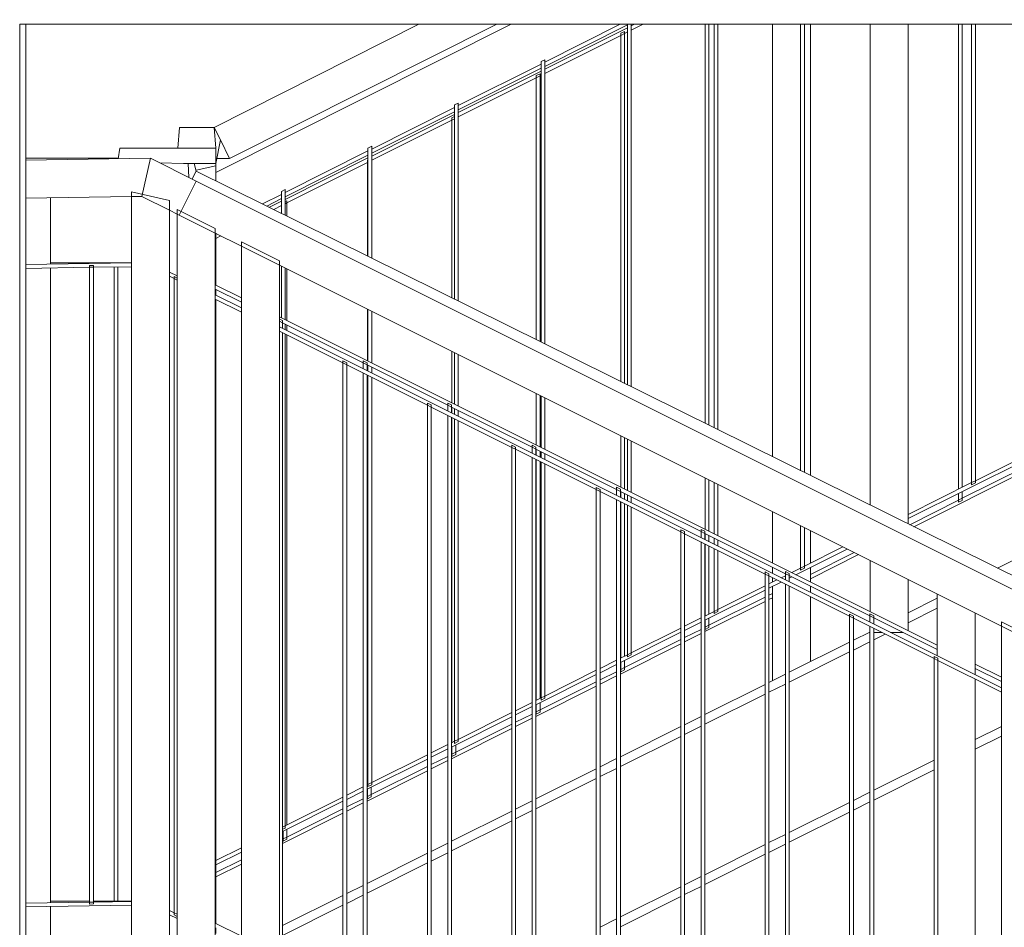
# Model space of a CAD drawing. Header units: centimetres. Extents: x -1103 to 10505, y -997 to 1780.
# Tile 87 of 102: x 9986 to 10116, y 332 to 451. Entities that reach past the tile are written whole.
import ezdxf

# ---------------------------------------------------------------- set-up
doc = ezdxf.new("R2010")
doc.units = ezdxf.units.CM
doc.header["$LTSCALE"] = 0.1
doc.header["$MEASUREMENT"] = 0
doc.layers.add('2_barierki.ISTN', color=7, linetype='Continuous')
doc.layers.add('2_lądowisko_IFC.ISTN', color=7, linetype='Continuous')

# ---------------------------------------------------------------- blocks, each defined once
blk = doc.blocks.new('ElemPrzekroju_731_2', base_point=(10358.23, -421.51))
at = {"layer": '2_lądowisko_IFC.ISTN', "color": 252, "linetype": 'Continuous', "lineweight": 9}
for p, q in [((9986.3, 450.49), (10343.6, 450.49)), ((9986.3, 134.49), (9986.3, 450.49)), ((9987.1, 134.49), (9987.1, 450.49)), ((10198.2, 420.54), (10114.96, 378.92)), ((10107.03, 374.96), (10103.2, 373.04)), ((10107.03, 373.67), (10103.2, 371.75)), ((10098.17, 370.52), (10096, 369.44)), ((10100.19, 370.25), (10098.67, 369.49)), ((10095.5, 369.19), (10087.56, 365.22)), ((10098.17, 369.24), (10096, 368.15)), ((10095.5, 367.9), (10087.56, 363.93)), ((10087.06, 364.97), (10084.89, 363.88)), ((10084.39, 363.63), (10076.45, 359.66)), ((10087.06, 363.68), (10084.89, 362.6)), ((10084.39, 362.35), (10076.45, 358.38)), ((10075.95, 359.41), (10073.78, 358.33)), ((10073.28, 358.08), (10065.34, 354.11)), ((10075.95, 358.13), (10073.78, 357.04)), ((10115.47, 358.1), (10112.03, 356.38)), ((10073.28, 356.79), (10065.34, 352.82)), ((10115.47, 356.81), (10112.03, 355.09)), ((10064.84, 353.86), (10062.67, 352.77)), ((10062.17, 352.52), (10054.23, 348.55)), ((10064.84, 352.57), (10062.67, 351.49)), ((10106.61, 353.67), (10098.67, 349.7)), ((10062.17, 351.24), (10054.23, 347.27)), ((10106.61, 352.38), (10098.67, 348.41)), ((10098.17, 349.45), (10096, 348.36)), ((10053.73, 348.3), (10051.55, 347.22)), ((10095.5, 348.11), (10087.56, 344.14)), ((10098.17, 348.16), (10096, 347.08)), ((10051.05, 346.97), (10043.12, 343)), ((10053.73, 347.02), (10051.55, 345.93)), ((10095.5, 346.83), (10087.56, 342.86)), ((10051.05, 345.68), (10043.12, 341.71)), ((10087.06, 343.89), (10084.89, 342.81)), ((10042.62, 342.75), (10040.44, 341.66)), ((10084.39, 342.56), (10076.45, 338.59)), ((10087.06, 342.61), (10084.89, 341.52)), ((10039.94, 341.41), (10032, 337.44)), ((10042.62, 341.46), (10040.44, 340.38)), ((10084.39, 341.27), (10076.45, 337.3)), ((10039.94, 340.13), (10032, 336.16)), ((10075.95, 338.34), (10073.78, 337.25)), ((10031.5, 337.19), (10029.33, 336.11)), ((10073.28, 337), (10065.34, 333.03)), ((10075.95, 337.05), (10073.78, 335.97)), ((10028.83, 335.86), (10020.89, 331.89)), ((10031.5, 335.91), (10029.33, 334.82)), ((10073.28, 335.72), (10065.34, 331.75)), ((10028.83, 334.57), (10020.89, 330.6)), ((10064.84, 332.78), (10062.67, 331.7))]:
    blk.add_line(p, q, dxfattribs=at)
blk = doc.blocks.new('ElemPrzekroju_844_2', base_point=(10358.23, -421.51))
at = {"layer": '2_barierki.ISTN', "color": 252, "linetype": 'Continuous', "lineweight": 0}
for p, q in [((10333.53, 267.85), (10009.53, 429.85)), ((10012.03, 423.01), (10007.3, 425.38)), ((10015.47, 421.29), (10012.03, 423.01)), ((10020.47, 418.79), (10015.47, 421.29)), ((10115.47, 371.29), (10020.47, 418.79)), ((10120.47, 368.79), (10115.47, 371.29))]:
    blk.add_line(p, q, dxfattribs=at)
blk = doc.blocks.new('ElemPrzekroju_846_2', base_point=(10358.23, -421.51))
at = {"layer": '2_barierki.ISTN', "color": 252, "linetype": 'Continuous', "lineweight": 0}
for p, q in [((10015.47, 413.16), (10012.03, 414.88)), ((10015.47, 412.6), (10012.03, 414.32)), ((10115.47, 363.16), (10020.47, 410.66)), ((10028.83, 405.92), (10020.47, 410.1)), ((10029.33, 405.67), (10028.83, 405.92)), ((10039.94, 400.37), (10029.33, 405.67)), ((10040.44, 400.12), (10039.94, 400.37)), ((10051.05, 394.81), (10040.44, 400.12)), ((10051.55, 394.56), (10051.05, 394.81)), ((10062.17, 389.26), (10051.55, 394.56)), ((10062.67, 389.01), (10062.17, 389.26)), ((10073.28, 383.7), (10062.67, 389.01)), ((10073.78, 383.45), (10073.28, 383.7)), ((10084.39, 378.15), (10073.78, 383.45)), ((10084.89, 377.9), (10084.39, 378.15)), ((10095.5, 372.59), (10084.89, 377.9)), ((10096, 372.34), (10095.5, 372.59)), ((10106.61, 367.04), (10096, 372.34)), ((10107.11, 366.79), (10106.61, 367.04)), ((10115.47, 362.6), (10107.11, 366.79))]:
    blk.add_line(p, q, dxfattribs=at)
blk = doc.blocks.new('ElemPrzekroju_847_2', base_point=(10358.23, -421.51))
at = {"layer": '2_barierki.ISTN', "color": 252, "linetype": 'Continuous', "lineweight": 0}
for p, q in [((10002.39, 427.84), (10003.53, 432.85)), ((10009.53, 429.85), (10003.53, 432.85)), ((10007.3, 425.38), (10009.53, 429.85)), ((10006.03, 426.02), (10002.39, 427.84)), ((10007.03, 425.51), (10006.03, 426.02)), ((10007.3, 425.38), (10007.03, 425.51))]:
    blk.add_line(p, q, dxfattribs=at)
blk = doc.blocks.new('ElemPrzekroju_848_2', base_point=(10358.23, -421.51))
at = {"layer": '2_barierki.ISTN', "color": 252, "linetype": 'Continuous', "lineweight": 0}
for p, q in [((10006.61, 333.59), (10006.03, 333.88)), ((10007.03, 332.82), (10006.03, 333.33)), ((10007.03, 333.38), (10006.61, 333.59))]:
    blk.add_line(p, q, dxfattribs=at)
blk = doc.blocks.new('ElemPrzekroju_849_2', base_point=(10358.23, -421.51))
at = {"layer": '2_barierki.ISTN', "color": 252, "linetype": 'Continuous', "lineweight": 0}
for p, q in [((10007.03, 417.38), (10006.03, 417.88)), ((10006.61, 417.03), (10006.03, 417.33)), ((10007.03, 416.82), (10006.61, 417.03))]:
    blk.add_line(p, q, dxfattribs=at)
blk = doc.blocks.new('ElemPrzekroju_850_2', base_point=(10358.23, -421.51))
at = {"layer": '2_barierki.ISTN', "color": 252, "linetype": 'Continuous', "lineweight": 0}
for p, q in [((10003.53, 432.85), (9987.1, 432.59)), ((10001.03, 427.81), (9987.1, 427.59)), ((10002.39, 427.84), (10001.03, 427.81))]:
    blk.add_line(p, q, dxfattribs=at)
blk = doc.blocks.new('ElemPrzekroju_851_2', base_point=(10358.23, -421.51))
at = {"layer": '2_barierki.ISTN', "color": 252, "linetype": 'Continuous', "lineweight": 0}
for p, q in [((9995.5, 334.98), (9987.1, 334.84)), ((10001.03, 334.57), (9987.1, 334.34)), ((9996, 334.99), (9995.5, 334.98)), ((10001.03, 335.07), (9996, 334.99))]:
    blk.add_line(p, q, dxfattribs=at)
blk = doc.blocks.new('ElemPrzekroju_852_2', base_point=(10358.23, -421.51))
at = {"layer": '2_barierki.ISTN', "color": 252, "linetype": 'Continuous', "lineweight": 0}
for p, q in [((10001.03, 419.09), (9987.1, 418.87)), ((9995.5, 418.51), (9987.1, 418.37)), ((9996, 418.51), (9995.5, 418.51)), ((10001.03, 418.59), (9996, 418.51))]:
    blk.add_line(p, q, dxfattribs=at)
blk = doc.blocks.new('ElemPrzekroju_854_2', base_point=(10358.23, -421.51))
at = {"layer": '2_barierki.ISTN', "color": 252, "linetype": 'Continuous', "lineweight": 0}
blk.add_line((9987.1, 432.85), (9999.25, 432.85), dxfattribs=at)
blk = doc.blocks.new('ElemPrzekroju_855_2', base_point=(10358.23, -421.51))
at = {"layer": '2_barierki.ISTN', "color": 252, "linetype": 'Continuous', "lineweight": 0}
for p, q in [((9990.36, 335.1), (9995.5, 335.1)), ((9996, 335.1), (9998.72, 335.1)), ((9998.72, 335.1), (9999.22, 335.1)), ((9999.22, 335.1), (10001.03, 335.1))]:
    blk.add_line(p, q, dxfattribs=at)
blk = doc.blocks.new('ElemPrzekroju_856_2', base_point=(10358.23, -421.51))
at = {"layer": '2_barierki.ISTN', "color": 252, "linetype": 'Continuous', "lineweight": 0}
blk.add_line((9990.36, 419.1), (10001.03, 419.1), dxfattribs=at)
blk = doc.blocks.new('ElemPrzekroju_857_2', base_point=(10358.23, -421.51))
at = {"layer": '2_barierki.ISTN', "color": 252, "linetype": 'Continuous', "lineweight": 0}
blk.add_line((10012.09, 430.98), (10050.99, 450.49), dxfattribs=at)
blk = doc.blocks.new('ElemPrzekroju_858_2', base_point=(10358.23, -421.51))
at = {"layer": '2_barierki.ISTN', "color": 252, "linetype": 'Continuous', "lineweight": 0}
for p, q in [((10103.97, 384.36), (10185.36, 425.18)), ((10110.33, 388.12), (10120.95, 393.44)), ((10103.41, 384.64), (10109.83, 387.87)), ((10109.83, 387.87), (10110.33, 388.12)), ((10090.36, 378.1), (10096.1, 380.98)), ((10090.36, 377.54), (10096.66, 380.7)), ((10076.45, 370.57), (10084.39, 374.55)), ((10077, 371.4), (10084.39, 375.11)), ((10084.89, 375.36), (10085.36, 375.59)), ((10084.89, 374.8), (10085.36, 375.04)), ((10073.78, 369.78), (10075.95, 370.87)), ((10076.45, 371.12), (10076.5, 371.15)), ((10076.5, 371.15), (10077, 371.4)), ((10065.89, 365.83), (10073.28, 369.53)), ((10073.78, 369.23), (10075.95, 370.31)), ((10065.34, 364.99), (10073.28, 368.97)), ((10065.34, 365.55), (10065.39, 365.58)), ((10065.39, 365.58), (10065.89, 365.83)), ((10062.67, 364.21), (10064.84, 365.3)), ((10062.67, 363.65), (10064.84, 364.74)), ((10054.23, 359.42), (10062.17, 363.4)), ((10054.78, 360.26), (10062.17, 363.96)), ((10054.28, 360.01), (10054.78, 360.26)), ((10051.55, 358.64), (10053.73, 359.73)), ((10051.55, 358.08), (10053.73, 359.17)), ((10054.23, 359.98), (10054.28, 360.01)), ((10043.12, 353.85), (10051.05, 357.83)), ((10043.67, 354.69), (10051.05, 358.39)), ((10040.44, 353.07), (10042.62, 354.16)), ((10043.12, 354.41), (10043.17, 354.44)), ((10043.17, 354.44), (10043.67, 354.69)), ((10032.56, 349.12), (10039.94, 352.82)), ((10040.44, 352.51), (10042.62, 353.6)), ((10032, 348.28), (10039.94, 352.26)), ((10029.33, 347.5), (10031.5, 348.59)), ((10032, 348.84), (10032.06, 348.86)), ((10032.06, 348.86), (10032.56, 349.12)), ((10021.45, 343.54), (10028.83, 347.25)), ((10029.33, 346.94), (10031.5, 348.03)), ((10020.89, 342.71), (10028.83, 346.69)), ((10020.95, 343.29), (10021.45, 343.54)), ((10020.89, 343.27), (10020.95, 343.29)), ((10012.1, 338.86), (10015.47, 340.55)), ((10012.1, 338.3), (10015.47, 339.99))]:
    blk.add_line(p, q, dxfattribs=at)
blk = doc.blocks.new('ElemPrzekroju_859_2', base_point=(10358.23, -421.51))
at = {"layer": '2_barierki.ISTN', "color": 252, "linetype": 'Continuous', "lineweight": 0}
for p, q in [((10055.4, 444.57), (10066.28, 450.03)), ((10066.78, 450.28), (10067.2, 450.49)), ((10066.78, 449.72), (10068.32, 450.49)), ((10055.4, 444.01), (10065.39, 449.02)), ((10065.39, 449.02), (10065.89, 449.27)), ((10065.89, 449.27), (10066.28, 449.47)), ((10044.01, 438.86), (10054.9, 444.32)), ((10044.01, 438.3), (10054.28, 443.45)), ((10054.28, 443.45), (10054.78, 443.7)), ((10054.78, 443.7), (10054.9, 443.76)), ((10032.62, 433.15), (10043.51, 438.61)), ((10043.17, 437.88), (10043.51, 438.05)), ((10032.62, 432.59), (10043.17, 437.88)), ((10021.23, 427.44), (10032.12, 432.9)), ((10021.45, 426.98), (10032.06, 432.31)), ((10032.06, 432.31), (10032.12, 432.34)), ((10019.16, 426.4), (10020.73, 427.19)), ((10019.72, 426.12), (10020.73, 426.63)), ((10021.23, 426.88), (10021.45, 426.98)), ((10012.09, 422.85), (10012.22, 422.92)), ((10012.09, 422.29), (10012.78, 422.64))]:
    blk.add_line(p, q, dxfattribs=at)
blk = doc.blocks.new('ElemPrzekroju_888_2', base_point=(10358.23, -421.51))
at = {"layer": '2_barierki.ISTN', "color": 252, "linetype": 'Continuous', "lineweight": 0}
for p in [(10008.99, 430.13), (10330.88, 271.91)]:
    blk.add_line(p, (10009.53, 431.17), dxfattribs=at)
blk = doc.blocks.new('ElemPrzekroju_889_2', base_point=(10358.23, -421.51))
at = {"layer": '2_barierki.ISTN', "color": 252, "linetype": 'Continuous', "lineweight": 0}
blk.add_line((10015.47, 330.48), (10012.03, 332.2), dxfattribs=at)
blk = doc.blocks.new('ElemPrzekroju_890_2', base_point=(10358.23, -421.51))
at = {"layer": '2_barierki.ISTN', "color": 252, "linetype": 'Continuous', "lineweight": 0}
for p, q in [((10015.47, 414.48), (10012.03, 416.2)), ((10015.47, 413.92), (10012.03, 415.64)), ((10107.03, 368.78), (10020.47, 411.98)), ((10020.89, 411.22), (10020.47, 411.43)), ((10031.5, 405.92), (10020.89, 411.22)), ((10032, 405.67), (10031.5, 405.92)), ((10042.62, 400.37), (10032, 405.67)), ((10043.12, 400.12), (10042.62, 400.37)), ((10053.73, 394.83), (10043.12, 400.12)), ((10054.23, 394.58), (10053.73, 394.83)), ((10064.84, 389.28), (10054.23, 394.58)), ((10065.34, 389.03), (10064.84, 389.28)), ((10075.95, 383.74), (10065.34, 389.03)), ((10076.45, 383.49), (10075.95, 383.74)), ((10087.06, 378.19), (10076.45, 383.49)), ((10087.56, 377.94), (10087.06, 378.19)), ((10098.17, 372.64), (10087.56, 377.94)), ((10098.67, 372.39), (10098.17, 372.64)), ((10107.03, 368.22), (10098.67, 372.39)), ((10115.47, 364.57), (10112.03, 366.28)), ((10115.47, 364.01), (10112.03, 365.72))]:
    blk.add_line(p, q, dxfattribs=at)
blk = doc.blocks.new('ElemPrzekroju_891_2', base_point=(10358.23, -421.51))
at = {"layer": '2_barierki.ISTN', "color": 252, "linetype": 'Continuous', "lineweight": 0}
for p, q in [((9999.46, 434.17), (9999.24, 432.79)), ((10008.56, 430.34), (10008.48, 432.17)), ((10009.53, 431.17), (10009.27, 432.17))]:
    blk.add_line(p, q, dxfattribs=at)
blk = doc.blocks.new('ElemPrzekroju_892_2', base_point=(10358.23, -421.51))
at = {"layer": '2_barierki.ISTN', "color": 252, "linetype": 'Continuous', "lineweight": 0}
for p, q in [((9999.46, 434.17), (10012.1, 434.17)), ((10012.1, 434.17), (10012.1, 432.17)), ((10004.72, 432.26), (10007.83, 432.17)), ((10007.83, 432.17), (10012.1, 432.17))]:
    blk.add_line(p, q, dxfattribs=at)
blk = doc.blocks.new('ElemPrzekroju_893_2', base_point=(10358.23, -421.51))
at = {"layer": '2_barierki.ISTN', "color": 252, "linetype": 'Continuous', "lineweight": 0}
for p, q in [((10007.1, 434.17), (10007.31, 436.92)), ((10007.31, 436.92), (10011.88, 436.92)), ((10012.1, 434.17), (10011.88, 436.92)), ((10011.88, 436.92), (10012.7, 435.28)), ((10012.1, 432.17), (10012.7, 435.28))]:
    blk.add_line(p, q, dxfattribs=at)
blk = doc.blocks.new('ElemPrzekroju_894_2', base_point=(10358.23, -421.51))
at = {"layer": '2_barierki.ISTN', "color": 252, "linetype": 'Continuous', "lineweight": 0}
for p, q in [((10012.03, 337.47), (10012.1, 337.47)), ((10012.1, 337.47), (10012.1, 335.47)), ((10012.1, 335.47), (10012.03, 335.47))]:
    blk.add_line(p, q, dxfattribs=at)
blk = doc.blocks.new('ElemPrzekroju_895_2', base_point=(10358.23, -421.51))
at = {"layer": '2_barierki.ISTN', "color": 252, "linetype": 'Continuous', "lineweight": 0}
for p, q in [((10011.88, 436.92), (10038.83, 450.49)), ((10013.92, 432.83), (10049.08, 450.49)), ((10012.7, 435.28), (10013.92, 432.83)), ((10013.92, 432.83), (10012.22, 432.83))]:
    blk.add_line(p, q, dxfattribs=at)
blk = doc.blocks.new('ElemPrzekroju_896_2', base_point=(10358.23, -421.51))
at = {"layer": '2_barierki.ISTN', "color": 252, "linetype": 'Continuous', "lineweight": 0}
for p, q in [((10103.2, 385.44), (10198.2, 432.94)), ((10112.06, 390.43), (10122.67, 395.73)), ((10103.2, 385.99), (10111.56, 390.18)), ((10111.56, 390.18), (10112.06, 390.43)), ((10088.44, 378.06), (10095.19, 381.43)), ((10089.56, 379.18), (10094.63, 381.71)), ((10087.88, 378.34), (10089.06, 378.93)), ((10089.06, 378.93), (10089.56, 379.18)), ((10084.89, 376.84), (10085.94, 377.37)), ((10084.89, 376.28), (10086.5, 377.09)), ((10086.5, 377.65), (10087.06, 377.93)), ((10087.56, 377.62), (10087.88, 377.78)), ((10076.45, 372.06), (10084.39, 376.03)), ((10078.17, 373.48), (10084.39, 376.59)), ((10076.45, 372.62), (10077.67, 373.23)), ((10077.67, 373.23), (10078.17, 373.48)), ((10073.78, 371.28), (10075.95, 372.37)), ((10066.78, 367.79), (10073.28, 371.03)), ((10073.78, 370.73), (10075.95, 371.81)), ((10065.34, 366.51), (10073.28, 370.48)), ((10062.67, 365.73), (10064.84, 366.82)), ((10065.34, 367.07), (10066.28, 367.54)), ((10066.28, 367.54), (10066.78, 367.79)), ((10055.4, 362.09), (10062.17, 365.48)), ((10062.67, 365.17), (10064.84, 366.26)), ((10054.23, 360.95), (10062.17, 364.92)), ((10054.23, 361.51), (10054.9, 361.84)), ((10054.9, 361.84), (10055.4, 362.09)), ((10051.55, 360.17), (10053.73, 361.26)), ((10051.55, 359.61), (10053.73, 360.7)), ((10043.12, 355.39), (10051.05, 359.36)), ((10044.01, 356.4), (10051.05, 359.92)), ((10043.51, 356.15), (10044.01, 356.4)), ((10040.44, 354.62), (10042.62, 355.7)), ((10040.44, 354.06), (10042.62, 355.14)), ((10043.12, 355.95), (10043.51, 356.15)), ((10032, 349.84), (10039.94, 353.81)), ((10032.62, 350.71), (10039.94, 354.37)), ((10029.33, 349.06), (10031.5, 350.15)), ((10032, 350.4), (10032.12, 350.46)), ((10032.12, 350.46), (10032.62, 350.71)), ((10021.23, 345.01), (10028.83, 348.81)), ((10029.33, 348.5), (10031.5, 349.59)), ((10020.89, 344.28), (10028.83, 348.25)), ((10020.89, 344.84), (10021.23, 345.01)), ((10012.1, 340.44), (10015.47, 342.13)), ((10012.1, 339.89), (10015.47, 341.57))]:
    blk.add_line(p, q, dxfattribs=at)
blk = doc.blocks.new('ElemPrzekroju_897_2', base_point=(10358.23, -421.51))
at = {"layer": '2_barierki.ISTN', "color": 252, "linetype": 'Continuous', "lineweight": 0}
for p, q in [((10055.4, 445.51), (10065.32, 450.49)), ((10055.4, 444.95), (10066.28, 450.41)), ((10044.01, 439.79), (10054.9, 445.25)), ((10044.01, 439.23), (10054.9, 444.7)), ((10032.62, 434.07), (10043.51, 439.54)), ((10032.62, 433.51), (10043.51, 438.98)), ((10021.23, 428.35), (10032.12, 433.82)), ((10021.23, 427.79), (10032.12, 433.26)), ((10018.24, 426.85), (10020.73, 428.1)), ((10018.8, 426.57), (10020.73, 427.54))]:
    blk.add_line(p, q, dxfattribs=at)
blk = doc.blocks.new('ElemPrzekroju_1316_2', base_point=(10358.23, -421.51))
at = {"layer": '2_barierki.ISTN', "color": 252, "linetype": 'Continuous', "lineweight": 0}
for p, q in [((10115.47, 371.88), (10120.47, 369.38)), ((10115.47, 371.29), (10115.47, 371.88)), ((10115.47, 263.63), (10115.47, 371.29)), ((10120.47, 368.79), (10120.47, 369.38)), ((10120.47, 263.63), (10120.47, 368.79)), ((10115.47, 263.63), (10120.47, 263.63))]:
    blk.add_line(p, q, dxfattribs=at)
blk = doc.blocks.new('ElemPrzekroju_1325_2', base_point=(10358.23, -421.51))
at = {"layer": '2_barierki.ISTN', "color": 252, "linetype": 'Continuous', "lineweight": 0}
for p, q in [((10015.47, 421.88), (10020.47, 419.38)), ((10015.47, 421.29), (10015.47, 421.88)), ((10015.47, 313.63), (10015.47, 421.29)), ((10020.47, 418.79), (10020.47, 419.38)), ((10020.47, 313.63), (10020.47, 418.79)), ((10015.47, 313.63), (10020.47, 313.63))]:
    blk.add_line(p, q, dxfattribs=at)
blk = doc.blocks.new('ElemPrzekroju_1326_2', base_point=(10358.23, -421.51))
at = {"layer": '2_barierki.ISTN', "color": 252, "linetype": 'Continuous', "lineweight": 0}
for p, q in [((10106.61, 367.32), (10107.11, 367.07)), ((10106.61, 367.04), (10106.61, 367.32)), ((10106.61, 283.59), (10106.61, 367.04)), ((10107.11, 366.79), (10107.11, 367.07)), ((10107.11, 283.34), (10107.11, 366.79)), ((10106.61, 283.32), (10106.61, 283.59)), ((10106.61, 283.32), (10107.11, 283.07)), ((10107.11, 283.07), (10107.11, 283.34))]:
    blk.add_line(p, q, dxfattribs=at)
blk = doc.blocks.new('ElemPrzekroju_1327_2', base_point=(10358.23, -421.51))
at = {"layer": '2_barierki.ISTN', "color": 252, "linetype": 'Continuous', "lineweight": 0}
for p, q in [((10095.5, 372.87), (10096, 372.62)), ((10095.5, 372.59), (10095.5, 372.87)), ((10095.5, 289.15), (10095.5, 372.59)), ((10096, 372.34), (10096, 372.62)), ((10096, 288.9), (10096, 372.34)), ((10095.5, 288.87), (10095.5, 289.15)), ((10095.5, 288.87), (10096, 288.62)), ((10096, 288.62), (10096, 288.9))]:
    blk.add_line(p, q, dxfattribs=at)
blk = doc.blocks.new('ElemPrzekroju_1328_2', base_point=(10358.23, -421.51))
at = {"layer": '2_barierki.ISTN', "color": 252, "linetype": 'Continuous', "lineweight": 0}
for p, q in [((10084.39, 378.43), (10084.89, 378.18)), ((10084.39, 378.15), (10084.39, 378.43)), ((10084.39, 294.71), (10084.39, 378.15)), ((10084.89, 377.9), (10084.89, 378.18)), ((10084.89, 294.46), (10084.89, 377.9)), ((10084.39, 294.43), (10084.39, 294.71)), ((10084.39, 294.43), (10084.89, 294.18)), ((10084.89, 294.18), (10084.89, 294.46))]:
    blk.add_line(p, q, dxfattribs=at)
blk = doc.blocks.new('ElemPrzekroju_1329_2', base_point=(10358.23, -421.51))
at = {"layer": '2_barierki.ISTN', "color": 252, "linetype": 'Continuous', "lineweight": 0}
for p, q in [((10073.28, 383.98), (10073.78, 383.73)), ((10073.28, 383.7), (10073.28, 383.98)), ((10073.28, 300.26), (10073.28, 383.7)), ((10073.78, 383.45), (10073.78, 383.73)), ((10073.78, 300.01), (10073.78, 383.45)), ((10073.28, 299.98), (10073.28, 300.26)), ((10073.28, 299.98), (10073.78, 299.73)), ((10073.78, 299.73), (10073.78, 300.01))]:
    blk.add_line(p, q, dxfattribs=at)
blk = doc.blocks.new('ElemPrzekroju_1330_2', base_point=(10358.23, -421.51))
at = {"layer": '2_barierki.ISTN', "color": 252, "linetype": 'Continuous', "lineweight": 0}
for p, q in [((10062.17, 389.54), (10062.67, 389.29)), ((10062.17, 389.26), (10062.17, 389.54)), ((10062.17, 305.82), (10062.17, 389.26)), ((10062.67, 389.01), (10062.67, 389.29)), ((10062.67, 305.57), (10062.67, 389.01)), ((10062.17, 305.54), (10062.17, 305.82)), ((10062.17, 305.54), (10062.67, 305.29)), ((10062.67, 305.29), (10062.67, 305.57))]:
    blk.add_line(p, q, dxfattribs=at)
blk = doc.blocks.new('ElemPrzekroju_1331_2', base_point=(10358.23, -421.51))
at = {"layer": '2_barierki.ISTN', "color": 252, "linetype": 'Continuous', "lineweight": 0}
for p, q in [((10051.05, 395.09), (10051.55, 394.84)), ((10051.05, 394.81), (10051.05, 395.09)), ((10051.05, 311.37), (10051.05, 394.81)), ((10051.55, 394.56), (10051.55, 394.84)), ((10051.55, 311.12), (10051.55, 394.56)), ((10051.05, 311.09), (10051.05, 311.37)), ((10051.05, 311.09), (10051.55, 310.84)), ((10051.55, 310.84), (10051.55, 311.12))]:
    blk.add_line(p, q, dxfattribs=at)
blk = doc.blocks.new('ElemPrzekroju_1332_2', base_point=(10358.23, -421.51))
at = {"layer": '2_barierki.ISTN', "color": 252, "linetype": 'Continuous', "lineweight": 0}
for p, q in [((10039.94, 400.65), (10040.44, 400.4)), ((10039.94, 400.37), (10039.94, 400.65)), ((10039.94, 316.93), (10039.94, 400.37)), ((10040.44, 400.12), (10040.44, 400.4)), ((10040.44, 316.68), (10040.44, 400.12)), ((10039.94, 316.65), (10039.94, 316.93)), ((10039.94, 316.65), (10040.44, 316.4)), ((10040.44, 316.4), (10040.44, 316.68))]:
    blk.add_line(p, q, dxfattribs=at)
blk = doc.blocks.new('ElemPrzekroju_1333_2', base_point=(10358.23, -421.51))
at = {"layer": '2_barierki.ISTN', "color": 252, "linetype": 'Continuous', "lineweight": 0}
for p, q in [((10028.83, 406.2), (10029.33, 405.95)), ((10028.83, 405.92), (10028.83, 406.2)), ((10028.83, 322.48), (10028.83, 405.92)), ((10029.33, 405.67), (10029.33, 405.95)), ((10029.33, 322.23), (10029.33, 405.67)), ((10028.83, 322.2), (10028.83, 322.48)), ((10028.83, 322.2), (10029.33, 321.95)), ((10029.33, 321.95), (10029.33, 322.23))]:
    blk.add_line(p, q, dxfattribs=at)
blk = doc.blocks.new('ElemPrzekroju_1334_2', base_point=(10358.23, -421.51))
at = {"layer": '2_barierki.ISTN', "color": 252, "linetype": 'Continuous', "lineweight": 0}
for p, q in [((10006.61, 417.31), (10007.03, 417.1)), ((10006.61, 417.03), (10006.61, 417.31)), ((10006.61, 333.59), (10006.61, 417.03)), ((10006.61, 333.31), (10006.61, 333.59)), ((10006.61, 333.31), (10007.03, 333.1))]:
    blk.add_line(p, q, dxfattribs=at)
blk = doc.blocks.new('ElemPrzekroju_1336_2', base_point=(10358.23, -421.51))
at = {"layer": '2_barierki.ISTN', "color": 252, "linetype": 'Continuous', "lineweight": 0}
for p, q in [((9995.5, 418.76), (9996, 418.76)), ((9995.5, 418.51), (9995.5, 418.76)), ((9995.5, 334.98), (9995.5, 418.51)), ((9996, 418.51), (9996, 418.76)), ((9996, 334.99), (9996, 418.51)), ((9995.5, 334.73), (9995.5, 334.98)), ((9995.5, 334.73), (9996, 334.74)), ((9996, 334.74), (9996, 334.99))]:
    blk.add_line(p, q, dxfattribs=at)
blk = doc.blocks.new('ElemPrzekroju_1356_2', base_point=(10358.23, -421.51))
at = {"layer": '2_barierki.ISTN', "color": 252, "linetype": 'Continuous', "lineweight": 0}
for p, q in [((9990.36, 418.92), (9990.36, 427.64)), ((9990.36, 334.9), (9990.36, 418.42)), ((9990.36, 323.49), (9990.36, 334.4))]:
    blk.add_line(p, q, dxfattribs=at)
blk = doc.blocks.new('ElemPrzekroju_1365_2', base_point=(10358.23, -421.51))
at = {"layer": '2_barierki.ISTN', "color": 252, "linetype": 'Continuous', "lineweight": 0}
for p, q in [((9998.72, 335.1), (9998.72, 418.56)), ((9999.22, 335.1), (9999.22, 418.56)), ((9998.72, 335.03), (9998.72, 335.1)), ((9999.22, 335.04), (9999.22, 335.1))]:
    blk.add_line(p, q, dxfattribs=at)
blk = doc.blocks.new('ElemPrzekroju_1366_2', base_point=(10358.23, -421.51))
at = {"layer": '2_barierki.ISTN', "color": 252, "linetype": 'Continuous', "lineweight": 0}
for p, q in [((10085.36, 468.31), (10090.36, 470.82)), ((10090.36, 470.23), (10090.36, 470.82)), ((10090.36, 464.49), (10090.36, 470.23)), ((10085.36, 467.72), (10085.36, 468.31)), ((10085.36, 464.49), (10085.36, 467.72)), ((10085.36, 393.58), (10085.36, 450.49)), ((10090.36, 391.11), (10090.36, 450.49)), ((10085.36, 379.6), (10085.36, 386.35)), ((10090.36, 379.58), (10090.36, 383.85)), ((10085.36, 378.22), (10085.36, 379.04)), ((10090.36, 377.1), (10090.36, 379.02)), ((10085.36, 377.08), (10085.36, 377.66)), ((10085.36, 364.12), (10085.36, 376.52)), ((10090.36, 375.72), (10090.36, 376.54)), ((10090.36, 366.62), (10090.36, 375.16))]:
    blk.add_line(p, q, dxfattribs=at)
blk = doc.blocks.new('ElemPrzekroju_1367_2', base_point=(10358.23, -421.51))
at = {"layer": '2_barierki.ISTN', "color": 252, "linetype": 'Continuous', "lineweight": 0}
for p, q in [((10021.23, 427.16), (10021.45, 427.26)), ((10021.45, 426.98), (10021.45, 427.26)), ((10021.45, 425.26), (10021.45, 426.98)), ((10021.45, 411.5), (10021.45, 418.31)), ((10021.45, 410.18), (10021.45, 410.94)), ((10021.45, 345.12), (10021.45, 409.62)), ((10020.95, 343.29), (10020.95, 344.31)), ((10021.45, 343.54), (10021.45, 344.56)), ((10021.45, 343.26), (10021.45, 343.54)), ((10020.95, 343.01), (10020.95, 343.29)), ((10020.95, 343.01), (10021.45, 343.26))]:
    blk.add_line(p, q, dxfattribs=at)
blk = doc.blocks.new('ElemPrzekroju_1368_2', base_point=(10358.23, -421.51))
at = {"layer": '2_barierki.ISTN', "color": 252, "linetype": 'Continuous', "lineweight": 0}
for p, q in [((10032.06, 432.58), (10032.12, 432.62)), ((10032.06, 432.31), (10032.06, 432.58)), ((10032.06, 420), (10032.06, 432.31)), ((10032.06, 406.2), (10032.06, 413)), ((10032.06, 404.87), (10032.06, 405.64)), ((10032.06, 350.42), (10032.06, 404.31)), ((10032.06, 348.86), (10032.06, 349.87)), ((10032.56, 349.12), (10032.56, 350.12)), ((10032.06, 348.58), (10032.06, 348.86)), ((10032.06, 348.58), (10032.56, 348.84)), ((10032.56, 348.84), (10032.56, 349.12))]:
    blk.add_line(p, q, dxfattribs=at)
blk = doc.blocks.new('ElemPrzekroju_1369_2', base_point=(10358.23, -421.51))
at = {"layer": '2_barierki.ISTN', "color": 252, "linetype": 'Continuous', "lineweight": 0}
for p, q in [((10043.17, 438.16), (10043.51, 438.33)), ((10043.17, 437.88), (10043.17, 438.16)), ((10043.17, 414.5), (10043.17, 437.88)), ((10043.17, 400.66), (10043.17, 407.45)), ((10043.17, 399.32), (10043.17, 400.1)), ((10043.17, 355.98), (10043.17, 398.76)), ((10043.17, 354.44), (10043.17, 355.42)), ((10043.67, 354.69), (10043.67, 355.67)), ((10043.17, 354.16), (10043.17, 354.44)), ((10043.17, 354.16), (10043.67, 354.41)), ((10043.67, 354.41), (10043.67, 354.69))]:
    blk.add_line(p, q, dxfattribs=at)
blk = doc.blocks.new('ElemPrzekroju_1370_2', base_point=(10358.23, -421.51))
at = {"layer": '2_barierki.ISTN', "color": 252, "linetype": 'Continuous', "lineweight": 0}
for p, q in [((10054.28, 443.73), (10054.78, 443.98)), ((10054.28, 443.45), (10054.28, 443.73)), ((10054.28, 408.99), (10054.28, 443.45)), ((10054.78, 443.7), (10054.78, 443.98)), ((10054.78, 408.74), (10054.78, 443.7)), ((10054.28, 395.11), (10054.28, 401.89)), ((10054.78, 394.86), (10054.78, 401.64)), ((10054.28, 393.76), (10054.28, 394.55)), ((10054.78, 393.51), (10054.78, 394.3)), ((10054.28, 361.54), (10054.28, 393.2)), ((10054.78, 361.79), (10054.78, 392.95)), ((10054.28, 360.01), (10054.28, 360.98)), ((10054.78, 360.26), (10054.78, 361.23)), ((10054.78, 359.98), (10054.78, 360.26)), ((10054.28, 359.73), (10054.28, 360.01)), ((10054.28, 359.73), (10054.78, 359.98))]:
    blk.add_line(p, q, dxfattribs=at)
blk = doc.blocks.new('ElemPrzekroju_1371_2', base_point=(10358.23, -421.51))
at = {"layer": '2_barierki.ISTN', "color": 252, "linetype": 'Continuous', "lineweight": 0}
for p, q in [((10065.39, 449.3), (10065.89, 449.55)), ((10065.39, 449.02), (10065.39, 449.3)), ((10065.39, 403.48), (10065.39, 449.02)), ((10065.89, 449.27), (10065.89, 449.55)), ((10065.89, 403.23), (10065.89, 449.27)), ((10065.39, 389.56), (10065.39, 396.33)), ((10065.89, 389.31), (10065.89, 396.08)), ((10065.39, 388.2), (10065.39, 389.01)), ((10065.89, 387.95), (10065.89, 388.76)), ((10065.39, 367.09), (10065.39, 387.65)), ((10065.89, 367.34), (10065.89, 387.4)), ((10065.89, 365.83), (10065.89, 366.78)), ((10065.39, 365.58), (10065.39, 366.53)), ((10065.39, 365.3), (10065.39, 365.58)), ((10065.39, 365.3), (10065.89, 365.55)), ((10065.89, 365.55), (10065.89, 365.83))]:
    blk.add_line(p, q, dxfattribs=at)
blk = doc.blocks.new('ElemPrzekroju_1372_2', base_point=(10358.23, -421.51))
at = {"layer": '2_barierki.ISTN', "color": 252, "linetype": 'Continuous', "lineweight": 0}
for p, q in [((10076.5, 397.98), (10076.5, 450.49)), ((10077, 397.73), (10077, 450.49)), ((10076.5, 384.02), (10076.5, 390.78)), ((10077, 383.77), (10077, 390.53)), ((10076.5, 382.65), (10076.5, 383.46)), ((10077, 382.4), (10077, 383.21)), ((10076.5, 372.65), (10076.5, 382.09)), ((10077, 372.9), (10077, 381.84)), ((10076.5, 371.15), (10076.5, 372.09)), ((10077, 371.4), (10077, 372.34)), ((10076.5, 370.87), (10076.5, 371.15)), ((10076.5, 370.87), (10077, 371.12)), ((10077, 371.12), (10077, 371.4))]:
    blk.add_line(p, q, dxfattribs=at)
blk = doc.blocks.new('ElemPrzekroju_1374_2', base_point=(10358.23, -421.51))
at = {"layer": '2_barierki.ISTN', "color": 252, "linetype": 'Continuous', "lineweight": 0}
for p, q in [((10109.83, 471.59), (10110.33, 471.84)), ((10110.33, 471.56), (10110.33, 471.84)), ((10109.83, 471.31), (10109.83, 471.59)), ((10109.83, 464.49), (10109.83, 471.31)), ((10110.33, 464.49), (10110.33, 471.56)), ((10109.83, 389.31), (10109.83, 450.49)), ((10110.33, 389.56), (10110.33, 450.49)), ((10109.83, 387.87), (10109.83, 388.75)), ((10110.33, 388.12), (10110.33, 389)), ((10109.83, 387.59), (10109.83, 387.87)), ((10109.83, 387.59), (10110.33, 387.84)), ((10110.33, 387.84), (10110.33, 388.12))]:
    blk.add_line(p, q, dxfattribs=at)
blk = doc.blocks.new('ElemPrzekroju_1525_2', base_point=(10358.23, -421.51))
at = {"layer": '2_barierki.ISTN', "color": 252, "linetype": 'Continuous', "lineweight": 0}
for p, q in [((10007.03, 426.1), (10012.03, 423.6)), ((10007.03, 425.51), (10007.03, 426.1)), ((10007.03, 319.1), (10007.03, 425.51)), ((10012.03, 423.01), (10012.03, 423.6)), ((10012.03, 316.6), (10012.03, 423.01)), ((10007.03, 319.1), (10012.03, 316.6))]:
    blk.add_line(p, q, dxfattribs=at)
blk = doc.blocks.new('ElemPrzekroju_1526_2', base_point=(10358.23, -421.51))
at = {"layer": '2_barierki.ISTN', "color": 252, "linetype": 'Continuous', "lineweight": 0}
for p, q in [((10001.03, 428.42), (10006.03, 427.29)), ((10001.03, 427.81), (10001.03, 428.42)), ((10001.03, 321.42), (10001.03, 427.81)), ((10006.03, 426.02), (10006.03, 427.29)), ((10006.03, 320.29), (10006.03, 426.02)), ((10001.03, 321.42), (10006.03, 320.29))]:
    blk.add_line(p, q, dxfattribs=at)
blk = doc.blocks.new('ElemPrzekroju_1551_2', base_point=(10358.23, -421.51))
at = {"layer": '2_barierki.ISTN', "color": 252, "linetype": 'Continuous', "lineweight": 0}
for p, q in [((10107.03, 367.38), (10107.03, 375.51)), ((10112.03, 364.88), (10112.03, 373.01)), ((10112.03, 280.88), (10112.03, 364.32)), ((10107.03, 272.02), (10107.03, 282.82)), ((10112.03, 269.52), (10112.03, 280.32))]:
    blk.add_line(p, q, dxfattribs=at)
blk = doc.blocks.new('ElemPrzekroju_1560_2', base_point=(10358.23, -421.51))
at = {"layer": '2_barierki.ISTN', "color": 252, "linetype": 'Continuous', "lineweight": 0}
for p, q in [((10098.17, 372.92), (10098.67, 372.67)), ((10098.17, 372.64), (10098.17, 372.92)), ((10098.17, 371.81), (10098.17, 372.64)), ((10098.67, 372.39), (10098.67, 372.67)), ((10098.67, 371.56), (10098.67, 372.39)), ((10098.17, 289.2), (10098.17, 371.26)), ((10098.67, 288.95), (10098.67, 371.01)), ((10098.17, 288.92), (10098.17, 289.2)), ((10098.67, 288.67), (10098.67, 288.95)), ((10098.17, 288.92), (10098.67, 288.67))]:
    blk.add_line(p, q, dxfattribs=at)
blk = doc.blocks.new('ElemPrzekroju_1561_2', base_point=(10358.23, -421.51))
at = {"layer": '2_barierki.ISTN', "color": 252, "linetype": 'Continuous', "lineweight": 0}
for p, q in [((10087.06, 378.47), (10087.56, 378.22)), ((10087.06, 378.19), (10087.06, 378.47)), ((10087.06, 377.37), (10087.06, 378.19)), ((10087.56, 377.94), (10087.56, 378.22)), ((10087.56, 377.12), (10087.56, 377.94)), ((10087.06, 294.75), (10087.06, 376.81)), ((10087.56, 294.5), (10087.56, 376.56)), ((10087.06, 294.47), (10087.06, 294.75)), ((10087.06, 294.47), (10087.56, 294.22)), ((10087.56, 294.22), (10087.56, 294.5))]:
    blk.add_line(p, q, dxfattribs=at)
blk = doc.blocks.new('ElemPrzekroju_1562_2', base_point=(10358.23, -421.51))
at = {"layer": '2_barierki.ISTN', "color": 252, "linetype": 'Continuous', "lineweight": 0}
for p, q in [((10075.95, 384.01), (10076.45, 383.77)), ((10075.95, 383.74), (10075.95, 384.01)), ((10075.95, 382.93), (10075.95, 383.74)), ((10076.45, 383.49), (10076.45, 383.77)), ((10075.95, 300.29), (10075.95, 382.37)), ((10076.45, 382.68), (10076.45, 383.49)), ((10076.45, 300.04), (10076.45, 382.12)), ((10075.95, 300.01), (10075.95, 300.29)), ((10075.95, 300.01), (10076.45, 299.77)), ((10076.45, 299.77), (10076.45, 300.04))]:
    blk.add_line(p, q, dxfattribs=at)
blk = doc.blocks.new('ElemPrzekroju_1563_2', base_point=(10358.23, -421.51))
at = {"layer": '2_barierki.ISTN', "color": 252, "linetype": 'Continuous', "lineweight": 0}
for p, q in [((10064.84, 389.56), (10065.34, 389.31)), ((10064.84, 389.28), (10064.84, 389.56)), ((10064.84, 388.48), (10064.84, 389.28)), ((10065.34, 389.03), (10065.34, 389.31)), ((10065.34, 388.23), (10065.34, 389.03)), ((10064.84, 305.84), (10064.84, 387.92)), ((10065.34, 305.59), (10065.34, 387.67)), ((10064.84, 305.56), (10064.84, 305.84)), ((10064.84, 305.56), (10065.34, 305.31)), ((10065.34, 305.31), (10065.34, 305.59))]:
    blk.add_line(p, q, dxfattribs=at)
blk = doc.blocks.new('ElemPrzekroju_1564_2', base_point=(10358.23, -421.51))
at = {"layer": '2_barierki.ISTN', "color": 252, "linetype": 'Continuous', "lineweight": 0}
for p, q in [((10053.73, 395.11), (10054.23, 394.86)), ((10053.73, 394.83), (10053.73, 395.11)), ((10053.73, 394.04), (10053.73, 394.83)), ((10054.23, 394.58), (10054.23, 394.86)), ((10054.23, 393.79), (10054.23, 394.58)), ((10053.73, 311.39), (10053.73, 393.48)), ((10054.23, 311.14), (10054.23, 393.23)), ((10053.73, 311.11), (10053.73, 311.39)), ((10053.73, 311.11), (10054.23, 310.86)), ((10054.23, 310.86), (10054.23, 311.14))]:
    blk.add_line(p, q, dxfattribs=at)
blk = doc.blocks.new('ElemPrzekroju_1565_2', base_point=(10358.23, -421.51))
at = {"layer": '2_barierki.ISTN', "color": 252, "linetype": 'Continuous', "lineweight": 0}
for p, q in [((10042.62, 400.65), (10043.12, 400.4)), ((10042.62, 400.37), (10042.62, 400.65)), ((10042.62, 399.59), (10042.62, 400.37)), ((10043.12, 400.12), (10043.12, 400.4)), ((10043.12, 399.34), (10043.12, 400.12)), ((10042.62, 316.93), (10042.62, 399.03)), ((10043.12, 316.68), (10043.12, 398.78)), ((10042.62, 316.65), (10042.62, 316.93)), ((10042.62, 316.65), (10043.12, 316.4)), ((10043.12, 316.4), (10043.12, 316.68))]:
    blk.add_line(p, q, dxfattribs=at)
blk = doc.blocks.new('ElemPrzekroju_1566_2', base_point=(10358.23, -421.51))
at = {"layer": '2_barierki.ISTN', "color": 252, "linetype": 'Continuous', "lineweight": 0}
for p, q in [((10031.5, 406.2), (10032, 405.95)), ((10031.5, 405.92), (10031.5, 406.2)), ((10031.5, 405.15), (10031.5, 405.92)), ((10032, 405.67), (10032, 405.95)), ((10032, 404.9), (10032, 405.67)), ((10031.5, 322.48), (10031.5, 404.59)), ((10032, 322.23), (10032, 404.34)), ((10031.5, 322.2), (10031.5, 322.48)), ((10031.5, 322.2), (10032, 321.95)), ((10032, 321.95), (10032, 322.23))]:
    blk.add_line(p, q, dxfattribs=at)
blk = doc.blocks.new('ElemPrzekroju_1567_2', base_point=(10358.23, -421.51))
at = {"layer": '2_barierki.ISTN', "color": 252, "linetype": 'Continuous', "lineweight": 0}
for p, q in [((10020.47, 411.7), (10020.89, 411.49)), ((10020.89, 411.22), (10020.89, 411.49)), ((10020.89, 410.45), (10020.89, 411.22)), ((10020.89, 327.77), (10020.89, 409.89)), ((10020.47, 327.7), (10020.89, 327.49)), ((10020.89, 327.49), (10020.89, 327.77))]:
    blk.add_line(p, q, dxfattribs=at)
blk = doc.blocks.new('ElemPrzekroju_1568_2', base_point=(10358.23, -421.51))
at = {"layer": '2_barierki.ISTN', "color": 252, "linetype": 'Continuous', "lineweight": 0}
for p, q in [((10098.2, 476.22), (10103.2, 478.72)), ((10103.2, 464.49), (10103.2, 478.72)), ((10098.2, 464.49), (10098.2, 476.22)), ((10098.2, 387.22), (10098.2, 450.49)), ((10103.2, 384.75), (10103.2, 450.49)), ((10098.2, 373.19), (10098.2, 379.93)), ((10103.2, 370.69), (10103.2, 377.43)), ((10098.67, 370.47), (10099.75, 370.47)), ((10100.87, 370.47), (10102.53, 370.47))]:
    blk.add_line(p, q, dxfattribs=at)
blk = doc.blocks.new('ElemPrzekroju_1569_2', base_point=(10358.23, -421.51))
at = {"layer": '2_barierki.ISTN', "color": 252, "linetype": 'Continuous', "lineweight": 0}
for p, q in [((10020.73, 428.48), (10021.23, 428.73)), ((10020.73, 425.61), (10020.73, 428.48)), ((10021.23, 425.37), (10021.23, 428.73)), ((10020.73, 411.85), (10020.73, 418.66)), ((10021.23, 411.6), (10021.23, 418.41)), ((10021.23, 410.28), (10021.23, 411.04)), ((10021.23, 345.01), (10021.23, 409.72)), ((10020.89, 344.56), (10021.23, 344.73)), ((10021.23, 344.73), (10021.23, 345.01))]:
    blk.add_line(p, q, dxfattribs=at)
blk = doc.blocks.new('ElemPrzekroju_1570_2', base_point=(10358.23, -421.51))
at = {"layer": '2_barierki.ISTN', "color": 252, "linetype": 'Continuous', "lineweight": 0}
for p, q in [((10032.12, 434.18), (10032.62, 434.43)), ((10032.12, 419.97), (10032.12, 434.18)), ((10032.62, 419.72), (10032.62, 434.43)), ((10032.12, 406.17), (10032.12, 412.97)), ((10032.62, 405.92), (10032.62, 412.72)), ((10032.12, 404.84), (10032.12, 405.61)), ((10032.12, 350.46), (10032.12, 404.28)), ((10032.62, 404.59), (10032.62, 405.36)), ((10032.62, 350.71), (10032.62, 404.03)), ((10032.12, 350.18), (10032.12, 350.46)), ((10032.12, 350.18), (10032.62, 350.43)), ((10032.62, 350.43), (10032.62, 350.71))]:
    blk.add_line(p, q, dxfattribs=at)
blk = doc.blocks.new('ElemPrzekroju_1571_2', base_point=(10358.23, -421.51))
at = {"layer": '2_barierki.ISTN', "color": 252, "linetype": 'Continuous', "lineweight": 0}
for p, q in [((10043.51, 439.87), (10044.01, 440.12)), ((10043.51, 414.33), (10043.51, 439.87)), ((10044.01, 414.08), (10044.01, 440.12)), ((10043.51, 400.49), (10043.51, 407.28)), ((10044.01, 400.24), (10044.01, 407.03)), ((10043.51, 399.15), (10043.51, 399.93)), ((10044.01, 398.9), (10044.01, 399.68)), ((10043.51, 356.15), (10043.51, 398.59)), ((10044.01, 356.4), (10044.01, 398.34)), ((10044.01, 356.12), (10044.01, 356.4)), ((10043.51, 355.87), (10043.51, 356.15)), ((10043.51, 355.87), (10044.01, 356.12))]:
    blk.add_line(p, q, dxfattribs=at)
blk = doc.blocks.new('ElemPrzekroju_1572_2', base_point=(10358.23, -421.51))
at = {"layer": '2_barierki.ISTN', "color": 252, "linetype": 'Continuous', "lineweight": 0}
for p, q in [((10054.9, 445.57), (10055.4, 445.82)), ((10055.4, 408.44), (10055.4, 445.82)), ((10054.9, 408.68), (10054.9, 445.57)), ((10054.9, 394.8), (10054.9, 401.58)), ((10055.4, 394.55), (10055.4, 401.33)), ((10054.9, 393.45), (10054.9, 394.24)), ((10055.4, 393.2), (10055.4, 393.99)), ((10054.9, 361.84), (10054.9, 392.89)), ((10055.4, 362.09), (10055.4, 392.64)), ((10054.9, 361.57), (10054.9, 361.84)), ((10054.9, 361.57), (10055.4, 361.82)), ((10055.4, 361.82), (10055.4, 362.09))]:
    blk.add_line(p, q, dxfattribs=at)
blk = doc.blocks.new('ElemPrzekroju_1573_2', base_point=(10358.23, -421.51))
at = {"layer": '2_barierki.ISTN', "color": 252, "linetype": 'Continuous', "lineweight": 0}
for p, q in [((10066.28, 403.04), (10066.28, 450.49)), ((10066.78, 402.79), (10066.78, 450.49)), ((10066.28, 389.12), (10066.28, 395.89)), ((10066.78, 388.87), (10066.78, 395.64)), ((10066.28, 387.76), (10066.28, 388.56)), ((10066.78, 387.51), (10066.78, 388.31)), ((10066.28, 367.54), (10066.28, 387.2)), ((10066.78, 367.79), (10066.78, 386.95)), ((10066.28, 367.26), (10066.28, 367.54)), ((10066.28, 367.26), (10066.78, 367.51)), ((10066.78, 367.51), (10066.78, 367.79))]:
    blk.add_line(p, q, dxfattribs=at)
blk = doc.blocks.new('ElemPrzekroju_1574_2', base_point=(10358.23, -421.51))
at = {"layer": '2_barierki.ISTN', "color": 252, "linetype": 'Continuous', "lineweight": 0}
for p, q in [((10077.67, 397.4), (10077.67, 450.49)), ((10078.17, 397.15), (10078.17, 450.49)), ((10077.67, 383.43), (10077.67, 390.19)), ((10078.17, 383.18), (10078.17, 389.94)), ((10077.67, 382.06), (10077.67, 382.88)), ((10078.17, 381.81), (10078.17, 382.63)), ((10077.67, 373.23), (10077.67, 381.5)), ((10078.17, 373.48), (10078.17, 381.25)), ((10077.67, 372.95), (10077.67, 373.23)), ((10077.67, 372.95), (10078.17, 373.2)), ((10078.17, 373.2), (10078.17, 373.48))]:
    blk.add_line(p, q, dxfattribs=at)
blk = doc.blocks.new('ElemPrzekroju_1575_2', base_point=(10358.23, -421.51))
at = {"layer": '2_barierki.ISTN', "color": 252, "linetype": 'Continuous', "lineweight": 0}
for p, q in [((10089.06, 391.75), (10089.06, 450.49)), ((10089.56, 391.5), (10089.56, 450.49)), ((10089.06, 378.93), (10089.06, 384.5)), ((10089.56, 379.18), (10089.56, 384.25)), ((10089.06, 378.65), (10089.06, 378.93)), ((10089.06, 378.65), (10089.56, 378.9)), ((10089.56, 378.9), (10089.56, 379.18))]:
    blk.add_line(p, q, dxfattribs=at)
blk = doc.blocks.new('ElemPrzekroju_1577_2', base_point=(10358.23, -421.51))
at = {"layer": '2_barierki.ISTN', "color": 252, "linetype": 'Continuous', "lineweight": 0}
for p, q in [((10111.56, 473.9), (10112.06, 474.15)), ((10111.56, 464.49), (10111.56, 473.9)), ((10112.06, 464.49), (10112.06, 474.15)), ((10111.56, 390.18), (10111.56, 450.49)), ((10112.06, 390.43), (10112.06, 450.49)), ((10111.56, 389.9), (10111.56, 390.18)), ((10111.56, 389.9), (10112.06, 390.15)), ((10112.06, 390.15), (10112.06, 390.43))]:
    blk.add_line(p, q, dxfattribs=at)
blk = doc.blocks.new('ElemPrzekroju_1654_2', base_point=(10358.23, -421.51))
at = {"layer": '2_barierki.ISTN', "color": 252, "linetype": 'Continuous', "lineweight": 0}
for p, q in [((10009.5, 431.27), (10012.09, 431.88)), ((10012.09, 431.88), (10012.09, 432.17)), ((10012.09, 429.9), (10012.09, 431.88)), ((10012.09, 416.17), (10012.09, 422.98)), ((10012.09, 414.85), (10012.09, 415.61)), ((10012.1, 337.47), (10012.09, 414.29)), ((10012.1, 332.16), (10012.1, 335.47)), ((10012.1, 330.85), (10012.1, 331.61)), ((10012.1, 324.13), (10012.1, 330.29)), ((10012.03, 324.12), (10012.1, 324.13))]:
    blk.add_line(p, q, dxfattribs=at)

msp = doc.modelspace()

# ---------------------------------------------------------------- block references
at = {"layer": '2_barierki.ISTN', "lineweight": 0}
for name in ['ElemPrzekroju_895_2', 'ElemPrzekroju_857_2', 'ElemPrzekroju_897_2', 'ElemPrzekroju_859_2', 'ElemPrzekroju_896_2', 'ElemPrzekroju_858_2', 'ElemPrzekroju_1568_2', 'ElemPrzekroju_1577_2', 'ElemPrzekroju_1374_2', 'ElemPrzekroju_1366_2', 'ElemPrzekroju_1573_2', 'ElemPrzekroju_1372_2', 'ElemPrzekroju_1574_2', 'ElemPrzekroju_1575_2', 'ElemPrzekroju_1371_2', 'ElemPrzekroju_1572_2', 'ElemPrzekroju_1370_2', 'ElemPrzekroju_1571_2', 'ElemPrzekroju_1369_2', 'ElemPrzekroju_893_2', 'ElemPrzekroju_891_2', 'ElemPrzekroju_892_2', 'ElemPrzekroju_1570_2', 'ElemPrzekroju_850_2', 'ElemPrzekroju_854_2', 'ElemPrzekroju_847_2', 'ElemPrzekroju_1654_2', 'ElemPrzekroju_1368_2', 'ElemPrzekroju_888_2', 'ElemPrzekroju_844_2', 'ElemPrzekroju_1356_2', 'ElemPrzekroju_1526_2', 'ElemPrzekroju_1569_2', 'ElemPrzekroju_1367_2', 'ElemPrzekroju_1525_2', 'ElemPrzekroju_1325_2', 'ElemPrzekroju_856_2', 'ElemPrzekroju_852_2', 'ElemPrzekroju_1336_2', 'ElemPrzekroju_1365_2', 'ElemPrzekroju_849_2', 'ElemPrzekroju_1334_2', 'ElemPrzekroju_890_2', 'ElemPrzekroju_846_2', 'ElemPrzekroju_1567_2', 'ElemPrzekroju_1333_2', 'ElemPrzekroju_1566_2', 'ElemPrzekroju_1332_2', 'ElemPrzekroju_1565_2', 'ElemPrzekroju_1331_2', 'ElemPrzekroju_1564_2', 'ElemPrzekroju_1330_2', 'ElemPrzekroju_1563_2', 'ElemPrzekroju_1329_2', 'ElemPrzekroju_1562_2', 'ElemPrzekroju_1328_2', 'ElemPrzekroju_1561_2', 'ElemPrzekroju_1551_2', 'ElemPrzekroju_1327_2', 'ElemPrzekroju_1560_2', 'ElemPrzekroju_1316_2', 'ElemPrzekroju_1326_2', 'ElemPrzekroju_894_2', 'ElemPrzekroju_855_2', 'ElemPrzekroju_851_2', 'ElemPrzekroju_848_2', 'ElemPrzekroju_889_2']:
    msp.add_blockref(name, (10358.23, -421.51), dxfattribs=at)
at = {"layer": '2_lądowisko_IFC.ISTN', "lineweight": 0}
msp.add_blockref('ElemPrzekroju_731_2', (10358.23, -421.51), dxfattribs=at)

doc.saveas('drawing.dxf')
